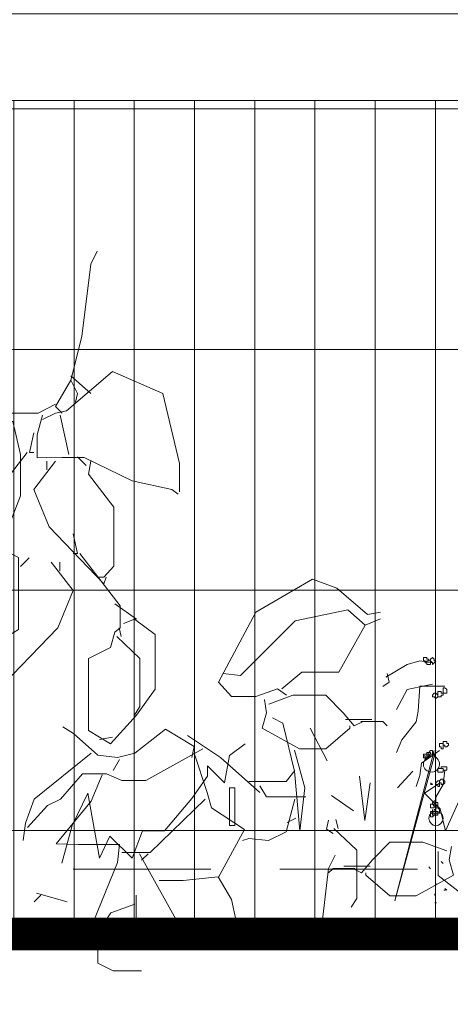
# Model space of a CAD drawing. Header units: millimetres. Extents: x 14400 to 93787, y -21104 to 39413.
# Tile 44 of 256: x 23431 to 23471, y 9741 to 9832. Entities that reach past the tile are written whole.
import ezdxf

# ---------------------------------------------------------------- set-up
doc = ezdxf.new("R2010")
doc.units = ezdxf.units.MM
doc.linetypes.add('HIDDEN', pattern=[9.525, 6.35, -3.175])
for name, color, linetype, lineweight in [('!MODUS_OPIS', 3, 'Continuous', 13), ('__MODUS_ŚCIANY', 2, 'Continuous', 35), ('_MODUS - zielen', 66, 'Continuous', 9), ('Hatch', 4, 'Continuous', 5), ('Widok', 1, 'Continuous', 15)]:
    doc.layers.add(name, color=color, linetype=linetype, lineweight=lineweight)

msp = doc.modelspace()

# ---------------------------------------------------------------- hatches: boundary and pattern name
at = {"layer": 'Hatch', "ltscale": 2, "true_color": 0xc7c7c7}
h = msp.add_hatch(dxfattribs=at)
h.set_pattern_fill('GRATE', color=9, scale=7, angle=90)
h.paths.add_polyline_path([(23182.90184, 9824.23322), (23670.94642, 9824.23322), (23670.94642, 9747.23322), (23182.90184, 9747.23322)])

# ---------------------------------------------------------------- linework, layer by layer
at = {"layer": '!MODUS_OPIS', "linetype": 'HIDDEN', "ltscale": 2}
msp.add_lwpolyline([(23639.40184, 9753.23322), (22997.375, 9753.23322)], dxfattribs=at)
at = {"layer": '__MODUS_ŚCIANY', "ltscale": 2, "const_width": 3}
msp.add_lwpolyline([(22482.72843, 9742.23322), (23135.03227, 9742.23322), (23219.34561, 9747.23322), (23815.53999, 9747.23322)], dxfattribs=at)
at = {"layer": '_MODUS - zielen', "transparency": 33554687}
for p, q in [((23455.53613, 9766.71796), (23454.57613, 9767.19796)), ((23456.61613, 9762.27796), (23455.53613, 9766.71796)), ((23459.61613, 9763.23796), (23458.05613, 9766.23796)), ((23450.61613, 9763.71796), (23452.05613, 9764.79796)), ((23456.61613, 9764.19796), (23457.57613, 9760.71796)), ((23450.13613, 9761.19796), (23450.61613, 9763.71796)), ((23448.57613, 9761.79796), (23448.57613, 9762.75796)), ((23448.57613, 9762.75796), (23450.13613, 9761.19796)), ((23447.13613, 9759.75796), (23448.57613, 9761.79796)), ((23457.09613, 9756.75796), (23456.61613, 9762.27796)), ((23463.09613, 9757.71796), (23462.61613, 9761.79796)), ((23467.53613, 9762.27796), (23466.09613, 9760.71796)), ((23450.61613, 9760.71796), (23451.09613, 9760.71796)), ((23450.61613, 9757.23796), (23450.61613, 9760.71796)), ((23451.09613, 9760.71796), (23451.09613, 9757.23796)), ((23457.57613, 9760.71796), (23457.09613, 9756.75796)), ((23463.57613, 9761.19796), (23463.09613, 9757.71796)), ((23468.61613, 9760.23796), (23470.05613, 9761.19796)), ((23436.09613, 9757.23796), (23437.53613, 9760.23796)), ((23437.53613, 9760.23796), (23438.61613, 9754.23796)), ((23444.61613, 9756.75796), (23447.13613, 9759.75796)), ((23470.05613, 9758.79796), (23468.61613, 9760.23796)), ((23472.09613, 9760.23796), (23470.53613, 9756.75796)), ((23470.53613, 9756.75796), (23470.05613, 9758.79796)), ((23435.13613, 9753.75796), (23436.09613, 9757.23796)), ((23451.09613, 9757.23796), (23450.61613, 9757.23796)), ((23438.61613, 9754.23796), (23439.57613, 9756.27796)), ((23439.57613, 9756.27796), (23441.61613, 9754.23796)), ((23441.61613, 9754.23796), (23442.57613, 9756.75796)), ((23442.57613, 9756.75796), (23444.61613, 9756.75796))]:
    msp.add_line(p, q, dxfattribs=at)
at = {"layer": '_MODUS - zielen', "transparency": 33554687, "elevation": -6681.00084}
for points in [[(23438.41129, 9810.31409), (23437.80432, 9809.10135), (23436.99644, 9802.43132), (23435.98567, 9798.38875), (23436.59158, 9797.176), (23436.38961, 9796.36746)], [(23445.99098, 9788.08048), (23445.99098, 9790.70794), (23444.47462, 9797.176), (23439.82614, 9799.19729), (23435.58067, 9795.55905), (23434.57082, 9795.35682), (23433.35794, 9794.75051)], [(23435.98567, 9798.79295), (23437.80432, 9797.176)], [(23435.98567, 9798.38875), (23434.57082, 9795.96326), (23435.17673, 9795.35682)], [(23434.57082, 9796.16536), (23432.954, 9795.35682), (23429.92128, 9795.35682)], [(23433.35794, 9795.15472), (23432.85249, 9793.33566), (23432.85249, 9791.21339), (23435.17673, 9791.26389), (23437.19841, 9791.26389), (23441.64492, 9789.09112), (23445.28355, 9788.28245), (23445.88946, 9787.87825)], [(23434.97476, 9795.15472), (23435.7837, 9791.51661)], [(23428.41198, 9794.57229), (23430.6347, 9794.57229), (23431.34213, 9791.5405), (23431.34213, 9787.70016), (23429.01789, 9781.83841), (23427.80501, 9779.81726), (23426.39016, 9783.65759), (23425.37926, 9788.10437), (23428.00698, 9792.95535), (23427.40107, 9794.57229), (23427.1991, 9794.57229)], [(23432.54901, 9793.53763), (23432.14507, 9791.71858), (23432.54901, 9791.71858)], [(23431.9431, 9791.71858), (23428.20401, 9786.8676), (23428.20401, 9784.84632), (23428.70946, 9784.44211), (23429.1134, 9783.02727), (23431.13416, 9782.01663), (23431.13416, 9775.3466), (23429.1134, 9774.13372), (23426.68765, 9776.76144), (23424.96932, 9779.18693), (23424.96932, 9784.23988), (23426.88962, 9785.65499), (23427.90053, 9785.25052)], [(23434.57082, 9790.91017), (23432.54901, 9788.28245), (23433.96385, 9784.84632), (23439.0172, 9779.59114), (23439.21917, 9780.19757)], [(23433.76188, 9790.91017), (23433.76188, 9790.10177)], [(23436.59158, 9791.31438), (23437.40038, 9790.50597)], [(23437.80432, 9790.91017), (23437.60235, 9789.6973), (23439.92659, 9786.66563), (23439.92659, 9781.20822), (23439.0172, 9780.19757), (23438.41129, 9780.19757)], [(23436.1835, 9784.21016), (23436.58744, 9782.39111), (23436.1835, 9782.39111)], [(23436.78941, 9782.39111), (23440.5285, 9777.54013), (23440.5285, 9775.51884), (23440.02304, 9775.11464), (23439.6191, 9773.69979), (23437.59835, 9772.68915), (23437.59835, 9766.01912), (23439.6191, 9764.80624), (23442.04486, 9767.43397), (23443.76319, 9769.85946), (23443.76319, 9774.9124), (23441.84289, 9776.32752), (23440.83198, 9775.92305)], [(23434.16169, 9781.5827), (23436.1835, 9778.95498), (23434.76865, 9775.51884), (23429.71531, 9770.26366), (23429.51334, 9770.8701)], [(23432.14093, 9781.9869), (23431.33212, 9781.17849)], [(23434.97062, 9781.5827), (23434.97062, 9780.77429)], [(23455.858, 9769.28233), (23455.05012, 9769.88877), (23453.02831, 9769.18134), (23450.80452, 9769.18134), (23449.5927, 9770.49507), (23453.02831, 9776.96313), (23458.28375, 9779.99506), (23460.50754, 9779.18652), (23463.33723, 9776.76103), (23464.54905, 9776.96313)], [(23440.02304, 9777.74236), (23442.04486, 9776.32752)], [(23463.1342, 9775.75039), (23461.51739, 9777.16523), (23456.66694, 9776.15459), (23451.61346, 9771.10151), (23449.99664, 9771.30361)], [(23464.54905, 9776.35683), (23463.1342, 9775.75039), (23460.70951, 9771.40473), (23457.27285, 9771.40473), (23455.45406, 9769.88877)], [(23440.42804, 9775.51884), (23440.63001, 9774.71043)], [(23440.22607, 9774.71043), (23442.34834, 9772.68915), (23442.34834, 9768.24237), (23441.84289, 9767.43397)], [(23465.15602, 9771.30361), (23465.35799, 9770.49507), (23464.75208, 9770.09087)], [(23453.83724, 9768.87812), (23454.03921, 9767.66538), (23453.63527, 9766.25053), (23457.07088, 9764.33023), (23459.49663, 9764.33023), (23461.71936, 9766.25053), (23461.71936, 9766.45263)], [(23454.24118, 9768.47392), (23456.46497, 9769.28233), (23459.49663, 9769.28233), (23461.11345, 9767.66538), (23462.12435, 9766.45263), (23462.93223, 9766.85684)], [(23463.74117, 9767.05894), (23461.31542, 9767.05894)], [(23462.73026, 9766.85684), (23464.75208, 9766.85684), (23465.15602, 9766.45263)], [(23435.2211, 9766.36862), (23436.232, 9765.76218), (23438.45579, 9763.74103), (23440.27457, 9763.53893), (23441.89139, 9763.94313), (23444.72095, 9766.16652), (23447.34868, 9764.54944), (23447.14671, 9763.53893)], [(23439.82107, 9765.41268), (23438.6082, 9765.21045)], [(23446.74277, 9765.56008), (23449.77443, 9763.53893), (23453.41306, 9760.3049)], [(23448.15761, 9764.34734), (23442.90217, 9761.41653), (23440.67851, 9761.41653), (23439.26367, 9762.02296), (23437.04094, 9762.02296), (23435.01913, 9759.69846), (23433.80625, 9759.09215), (23431.98746, 9757.07087)], [(23437.84882, 9763.94313), (23432.59337, 9759.69846), (23431.78549, 9757.47507), (23431.58352, 9755.85812)], [(23440.47654, 9763.33669), (23439.87063, 9762.32618)], [(23447.34868, 9763.94313), (23448.56155, 9760.3049), (23448.96549, 9758.89005), (23451.99821, 9756.86877), (23449.57246, 9752.42199)], [(23452.40215, 9761.31554), (23455.83776, 9761.31554), (23456.64669, 9762.32618)], [(23438.85973, 9761.92185), (23437.84882, 9759.49636), (23434.61519, 9755.5549), (23436.63594, 9755.50441), (23440.47654, 9755.50441), (23440.27457, 9753.83684), (23438.05079, 9748.37969), (23437.44488, 9747.36904), (23436.83897, 9747.57115)], [(23453.41306, 9760.9112), (23454.01897, 9759.90069), (23457.05063, 9759.90069), (23457.6576, 9759.90069)], [(23448.35958, 9759.69846), (23443.30611, 9754.7465), (23440.67851, 9754.7465)], [(23456.64669, 9759.69846), (23455.83776, 9756.66653), (23454.22094, 9755.85812), (23452.40215, 9756.06023), (23451.79519, 9755.85812)], [(23442.29626, 9754.64538), (23446.1358, 9747.77325), (23446.83787, 9747.23322)], [(23443.10414, 9754.64538), (23442.49823, 9754.03894)], [(23451.58602, 9747.23322), (23451.18928, 9748.58179), (23450.78534, 9750.40084), (23449.57246, 9752.52311), (23446.33777, 9752.1694), (23444.11504, 9752.1694)], [(23433.20034, 9750.80518), (23432.59337, 9750.19874)], [(23432.7964, 9751.00728), (23435.62609, 9750.19874)], [(23441.9929, 9750.80518), (23441.9929, 9747.77325), (23442.02646, 9747.23322)], [(23441.89139, 9749.99663), (23439.66866, 9749.18809), (23438.45579, 9747.36904), (23438.45579, 9744.53922), (23439.87063, 9743.83179), (23442.49823, 9743.83179)]]:
    msp.add_lwpolyline(points, dxfattribs=at)
at = {"layer": '_MODUS - zielen', "transparency": 33554687}
for points in [[(23469.32682, 9772.2846), (23468.16858, 9772.45007), (23467.01033, 9772.11914), (23465.02477, 9770.9609)], [(23469.32682, 9770.29904), (23467.01033, 9769.80265), (23466.01755, 9767.98255)], [(23470.48506, 9770.13358), (23468.16858, 9770.13358), (23468.00311, 9767.81709), (23467.83765, 9766.82431), (23466.51394, 9765.16968), (23466.01755, 9764.01143)], [(23469.65775, 9764.1769), (23465.85209, 9750.27796), (23469.49228, 9764.1769)], [(23469.98867, 9764.1769), (23468.33404, 9763.01865), (23468.16858, 9761.86041), (23467.83765, 9760.86763)], [(23470.48506, 9762.3568), (23470.3196, 9761.03309), (23470.3196, 9761.03309)], [(23469.32682, 9761.03309), (23469.16136, 9761.19855), (23469.16136, 9761.19855)], [(23469.32682, 9761.03309), (23469.16136, 9761.19855), (23469.16136, 9761.19855)], [(23469.32682, 9761.03309), (23469.16136, 9761.03309), (23469.16136, 9761.03309)], [(23469.32682, 9761.03309), (23469.16136, 9761.03309), (23469.16136, 9761.03309)], [(23469.32682, 9761.03309), (23469.16136, 9761.03309), (23469.16136, 9761.03309)], [(23470.3196, 9761.03309), (23469.65775, 9759.87485), (23469.65775, 9758.22021)], [(23460.03115, 9760.01612), (23462.05297, 9758.60127)], [(23456.72852, 9757.93363), (23455.91958, 9757.52942)], [(23459.76005, 9757.73152), (23459.55808, 9756.92298), (23460.16399, 9756.51878)], [(23460.43615, 9757.7926), (23460.63812, 9756.98419)], [(23460.23418, 9756.98419), (23462.35645, 9754.9629), (23462.35645, 9750.51613), (23461.851, 9749.70772)], [(23470.67488, 9754.90183), (23468.4511, 9755.71024), (23465.41943, 9755.71024), (23463.80262, 9754.09329), (23462.79171, 9752.88054), (23461.98383, 9753.28475)], [(23471.07882, 9755.30603), (23470.87685, 9754.09329), (23471.28079, 9752.67844), (23467.84519, 9750.75814), (23465.41943, 9750.75814), (23463.19671, 9752.67844), (23463.19671, 9752.88054)], [(23460.36701, 9754.49749), (23459.76005, 9753.28475), (23459.02708, 9747.23322)], [(23469.87405, 9754.85459), (23469.87405, 9752.63121), (23473.20814, 9750.00361), (23473.20814, 9747.98233), (23473.51162, 9747.78023)], [(23462.1858, 9753.28475), (23460.16399, 9753.28475), (23459.76005, 9752.88054)], [(23461.17489, 9753.48685), (23463.60065, 9753.48685)], [(23469.16136, 9753.25631), (23468.99589, 9753.42177), (23468.99589, 9753.42177)], [(23470.3196, 9753.7527), (23470.15414, 9753.91816), (23470.15414, 9753.91816)], [(23469.65775, 9751.76714), (23469.65775, 9751.9326), (23469.65775, 9751.9326)], [(23470.65053, 9751.27075), (23470.48506, 9751.43621), (23470.48506, 9751.43621)], [(23469.54577, 9750.77435), (23469.54577, 9750.93982), (23469.54577, 9750.93982)], [(23470.53855, 9751.27075), (23470.37309, 9751.27075), (23470.37309, 9751.27075)], [(23469.54577, 9750.1125), (23469.71123, 9750.1125), (23469.71123, 9750.1125)]]:
    msp.add_lwpolyline(points, dxfattribs=at)
for points in [[(23468.66497, 9772.78099), (23468.4995, 9772.78099), (23468.4995, 9772.61553), (23468.4995, 9772.45007), (23468.4995, 9772.45007), (23468.66497, 9772.45007), (23468.66497, 9772.2846), (23468.83043, 9772.2846), (23468.83043, 9772.2846), (23468.83043, 9772.45007), (23468.99589, 9772.45007), (23468.99589, 9772.45007), (23468.99589, 9772.61553), (23468.83043, 9772.61553), (23468.83043, 9772.78099), (23468.83043, 9772.78099)], [(23468.66497, 9772.78099), (23468.4995, 9772.78099), (23468.4995, 9772.61553), (23468.4995, 9772.45007), (23468.4995, 9772.45007), (23468.66497, 9772.45007), (23468.66497, 9772.2846), (23468.83043, 9772.2846), (23468.83043, 9772.2846), (23468.83043, 9772.45007), (23468.99589, 9772.45007), (23468.99589, 9772.45007), (23468.99589, 9772.61553), (23468.83043, 9772.61553), (23468.83043, 9772.78099), (23468.83043, 9772.78099)], [(23468.83043, 9772.45007), (23468.83043, 9772.45007), (23468.83043, 9772.45007), (23468.83043, 9772.2846), (23468.83043, 9772.2846), (23468.83043, 9772.11914), (23468.83043, 9772.11914), (23468.99589, 9772.11914), (23469.16136, 9772.11914), (23469.16136, 9772.11914), (23469.16136, 9772.11914), (23469.16136, 9772.2846), (23469.16136, 9772.45007), (23469.16136, 9772.45007), (23469.16136, 9772.45007), (23468.99589, 9772.45007)], [(23469.32682, 9772.78099), (23469.16136, 9772.61553), (23469.16136, 9772.45007), (23469.16136, 9772.45007), (23469.32682, 9772.2846), (23469.32682, 9772.2846), (23469.32682, 9772.11914), (23469.49228, 9772.2846), (23469.65775, 9772.45007), (23469.65775, 9772.45007), (23469.49228, 9772.45007), (23469.49228, 9772.61553)], [(23469.98867, 9769.63719), (23469.82321, 9769.63719), (23469.82321, 9769.47173), (23469.82321, 9769.47173), (23469.82321, 9769.30626), (23469.82321, 9769.1408), (23469.98867, 9769.1408), (23469.98867, 9769.1408), (23470.15414, 9769.1408), (23470.15414, 9769.30626), (23470.3196, 9769.30626), (23470.3196, 9769.47173), (23470.15414, 9769.47173), (23470.15414, 9769.47173), (23470.15414, 9769.63719)], [(23470.3196, 9769.96812), (23470.3196, 9769.80265), (23470.3196, 9769.80265), (23470.3196, 9769.63719), (23470.3196, 9769.63719), (23470.3196, 9769.47173), (23470.48506, 9769.47173), (23470.65053, 9769.47173), (23470.65053, 9769.47173), (23470.65053, 9769.47173), (23470.65053, 9769.63719), (23470.65053, 9769.80265), (23470.65053, 9769.80265), (23470.65053, 9769.80265), (23470.48506, 9769.96812)], [(23469.49228, 9769.47173), (23469.32682, 9769.30626), (23469.32682, 9769.1408), (23469.49228, 9769.1408), (23469.49228, 9769.1408), (23469.65775, 9768.97534), (23469.65775, 9768.97534), (23469.82321, 9769.1408), (23469.82321, 9769.1408), (23469.82321, 9769.30626), (23469.65775, 9769.47173), (23469.65775, 9769.47173), (23469.65775, 9769.47173)], [(23469.16136, 9764.1769), (23468.99589, 9764.01143), (23468.99589, 9763.84597), (23468.99589, 9763.84597), (23469.16136, 9763.6805), (23469.16136, 9763.6805), (23469.32682, 9763.6805), (23469.32682, 9763.84597), (23469.32682, 9763.84597), (23469.32682, 9764.01143), (23469.32682, 9764.1769)], [(23470.15414, 9764.83875), (23469.98867, 9764.83875), (23469.98867, 9764.67329), (23469.98867, 9764.50782), (23469.98867, 9764.50782), (23470.15414, 9764.50782), (23470.15414, 9764.34236), (23470.3196, 9764.34236), (23470.3196, 9764.34236), (23470.3196, 9764.50782), (23470.3196, 9764.50782), (23470.3196, 9764.67329), (23470.3196, 9764.83875), (23470.3196, 9764.83875)], [(23470.48506, 9765.00421), (23470.3196, 9765.00421), (23470.3196, 9764.83875), (23470.3196, 9764.83875), (23470.3196, 9764.67329), (23470.48506, 9764.67329), (23470.48506, 9764.50782), (23470.65053, 9764.50782), (23470.65053, 9764.50782), (23470.81599, 9764.67329), (23470.81599, 9764.83875), (23470.81599, 9764.83875), (23470.65053, 9764.83875), (23470.65053, 9765.00421), (23470.65053, 9765.00421)], [(23468.66497, 9763.84597), (23468.4995, 9763.84597), (23468.4995, 9763.6805), (23468.4995, 9763.6805), (23468.4995, 9763.51504), (23468.66497, 9763.51504), (23468.66497, 9763.34958), (23468.83043, 9763.34958), (23468.83043, 9763.51504), (23468.83043, 9763.6805), (23468.83043, 9763.6805), (23468.83043, 9763.84597), (23468.83043, 9763.84597), (23468.83043, 9763.84597)], [(23468.66497, 9763.84597), (23468.66497, 9763.84597), (23468.4995, 9763.84597), (23468.4995, 9763.6805), (23468.66497, 9763.6805), (23468.66497, 9763.6805), (23468.66497, 9763.51504), (23468.83043, 9763.51504), (23468.83043, 9763.51504), (23468.99589, 9763.51504), (23468.99589, 9763.6805), (23468.99589, 9763.6805), (23468.99589, 9763.84597), (23468.99589, 9763.84597), (23468.83043, 9763.84597), (23468.83043, 9763.84597)], [(23468.99589, 9764.01143), (23468.83043, 9764.01143), (23468.83043, 9763.84597), (23468.83043, 9763.84597), (23468.83043, 9763.6805), (23468.99589, 9763.6805), (23468.99589, 9763.6805), (23469.16136, 9763.6805), (23469.16136, 9763.6805), (23469.16136, 9763.6805), (23469.32682, 9763.6805), (23469.32682, 9763.84597), (23469.32682, 9763.84597), (23469.16136, 9763.84597), (23469.16136, 9764.01143), (23469.16136, 9764.01143)], [(23469.98867, 9762.52226), (23469.82321, 9762.52226), (23469.82321, 9762.52226), (23469.82321, 9762.3568), (23469.82321, 9762.19133), (23469.98867, 9762.19133), (23469.98867, 9762.19133), (23469.98867, 9762.19133), (23470.15414, 9762.19133), (23470.15414, 9762.19133), (23470.3196, 9762.19133), (23470.3196, 9762.3568), (23470.3196, 9762.52226), (23470.15414, 9762.52226), (23470.15414, 9762.52226)], [(23470.3196, 9762.68772), (23470.15414, 9762.68772), (23470.15414, 9762.52226), (23470.3196, 9762.52226), (23470.3196, 9762.3568), (23470.3196, 9762.3568), (23470.48506, 9762.3568), (23470.65053, 9762.3568), (23470.65053, 9762.52226), (23470.65053, 9762.52226), (23470.65053, 9762.68772), (23470.48506, 9762.68772), (23470.48506, 9762.68772)], [(23470.15414, 9761.52948), (23469.98867, 9761.36402), (23469.98867, 9761.19855), (23469.98867, 9761.19855), (23470.15414, 9761.19855), (23470.15414, 9761.03309), (23470.3196, 9761.03309), (23470.3196, 9761.03309), (23470.48506, 9761.19855), (23470.48506, 9761.19855), (23470.48506, 9761.36402), (23470.3196, 9761.36402), (23470.3196, 9761.52948), (23470.3196, 9761.52948)], [(23469.82321, 9761.36402), (23469.65775, 9761.19855), (23469.65775, 9761.19855), (23469.65775, 9761.03309), (23469.65775, 9761.03309), (23469.82321, 9761.03309), (23469.82321, 9760.86763), (23469.98867, 9760.86763), (23469.98867, 9761.03309), (23469.98867, 9761.03309), (23469.98867, 9761.19855), (23469.98867, 9761.19855), (23469.98867, 9761.19855), (23469.98867, 9761.36402)], [(23469.16136, 9759.21299), (23469.16136, 9759.21299), (23469.16136, 9759.21299), (23469.16136, 9759.04753), (23469.16136, 9758.88206), (23469.16136, 9758.88206), (23469.16136, 9758.88206), (23469.32682, 9758.88206), (23469.32682, 9758.88206), (23469.32682, 9758.88206), (23469.49228, 9758.88206), (23469.49228, 9759.04753), (23469.32682, 9759.21299), (23469.32682, 9759.21299), (23469.32682, 9759.21299)], [(23469.32682, 9758.55114), (23469.16136, 9758.55114), (23469.16136, 9758.55114), (23469.16136, 9758.38567), (23469.16136, 9758.38567), (23469.32682, 9758.38567), (23469.32682, 9758.22021), (23469.32682, 9758.22021), (23469.49228, 9758.22021), (23469.49228, 9758.38567), (23469.65775, 9758.38567), (23469.65775, 9758.38567), (23469.65775, 9758.55114), (23469.49228, 9758.55114), (23469.32682, 9758.55114), (23469.32682, 9758.7166), (23469.32682, 9758.7166)], [(23469.49228, 9759.54392), (23469.49228, 9759.37845), (23469.32682, 9759.37845), (23469.32682, 9759.21299), (23469.32682, 9759.21299), (23469.49228, 9759.21299), (23469.49228, 9759.04753), (23469.65775, 9759.04753), (23469.65775, 9759.04753), (23469.82321, 9759.04753), (23469.82321, 9759.21299), (23469.82321, 9759.21299), (23469.82321, 9759.37845), (23469.65775, 9759.37845), (23469.65775, 9759.54392), (23469.65775, 9759.54392)], [(23469.65775, 9758.88206), (23469.65775, 9758.7166), (23469.49228, 9758.7166), (23469.49228, 9758.55114), (23469.65775, 9758.55114), (23469.65775, 9758.55114), (23469.65775, 9758.38567), (23469.65775, 9758.38567), (23469.82321, 9758.38567), (23469.98867, 9758.38567), (23469.98867, 9758.55114), (23469.98867, 9758.55114), (23469.98867, 9758.7166), (23469.82321, 9758.88206)], [(23469.16136, 9758.55114), (23469.16136, 9758.38567), (23469.16136, 9758.38567), (23469.16136, 9758.22021), (23469.16136, 9758.05475), (23469.16136, 9758.05475), (23469.32682, 9758.05475), (23469.32682, 9758.05475), (23469.32682, 9758.05475), (23469.49228, 9758.22021), (23469.49228, 9758.38567), (23469.32682, 9758.38567), (23469.32682, 9758.38567), (23469.32682, 9758.55114)], [(23469.49228, 9758.55114), (23469.32682, 9758.55114), (23469.32682, 9758.55114), (23469.32682, 9758.38567), (23469.32682, 9758.38567), (23469.49228, 9758.38567), (23469.49228, 9758.22021), (23469.65775, 9758.22021), (23469.65775, 9758.22021), (23469.82321, 9758.22021), (23469.82321, 9758.38567), (23469.82321, 9758.38567), (23469.82321, 9758.55114), (23469.65775, 9758.55114), (23469.65775, 9758.55114)]]:
    msp.add_lwpolyline(points, close=True, dxfattribs=at)
for points in [[(23469.98867, 9762.85319), (23469.98867, 9763.34958), (23469.65775, 9763.6805), (23469.32682, 9763.6805), (23469.32682, 9763.6805), (23468.83043, 9763.6805), (23468.4995, 9763.34958), (23468.4995, 9762.85319), (23468.4995, 9762.85319), (23468.4995, 9762.52226), (23468.83043, 9762.19133), (23469.32682, 9762.19133), (23469.32682, 9762.19133), (23469.65775, 9762.19133), (23469.98867, 9762.52226), (23469.98867, 9762.85319)], [(23470.3196, 9757.88928), (23470.3196, 9758.38567), (23469.98867, 9758.55114), (23469.65775, 9758.55114), (23469.65775, 9758.55114), (23469.32682, 9758.55114), (23468.99589, 9758.38567), (23468.99589, 9757.88928), (23468.99589, 9757.88928), (23468.99589, 9757.55836), (23469.32682, 9757.22743), (23469.65775, 9757.22743), (23469.65775, 9757.22743), (23469.98867, 9757.22743), (23470.3196, 9757.55836), (23470.3196, 9757.88928)]]:
    msp.add_open_spline(points, degree=3, knots=[0, 0, 0, 0, 0.0625, 0.0625, 0.0625, 0.062501, 0.125, 0.125, 0.125, 0.125001, 0.1875, 0.1875, 0.1875, 0.187501, 1, 1, 1, 1], dxfattribs=at)
at = {"layer": 'Widok', "ltscale": 2}
msp.add_lwpolyline([(23182.90184, 9832.23322), (23670.94642, 9832.23322), (23670.94642, 9824.23322), (23182.90184, 9824.23322)], close=True, dxfattribs=at)

doc.saveas('drawing.dxf')
